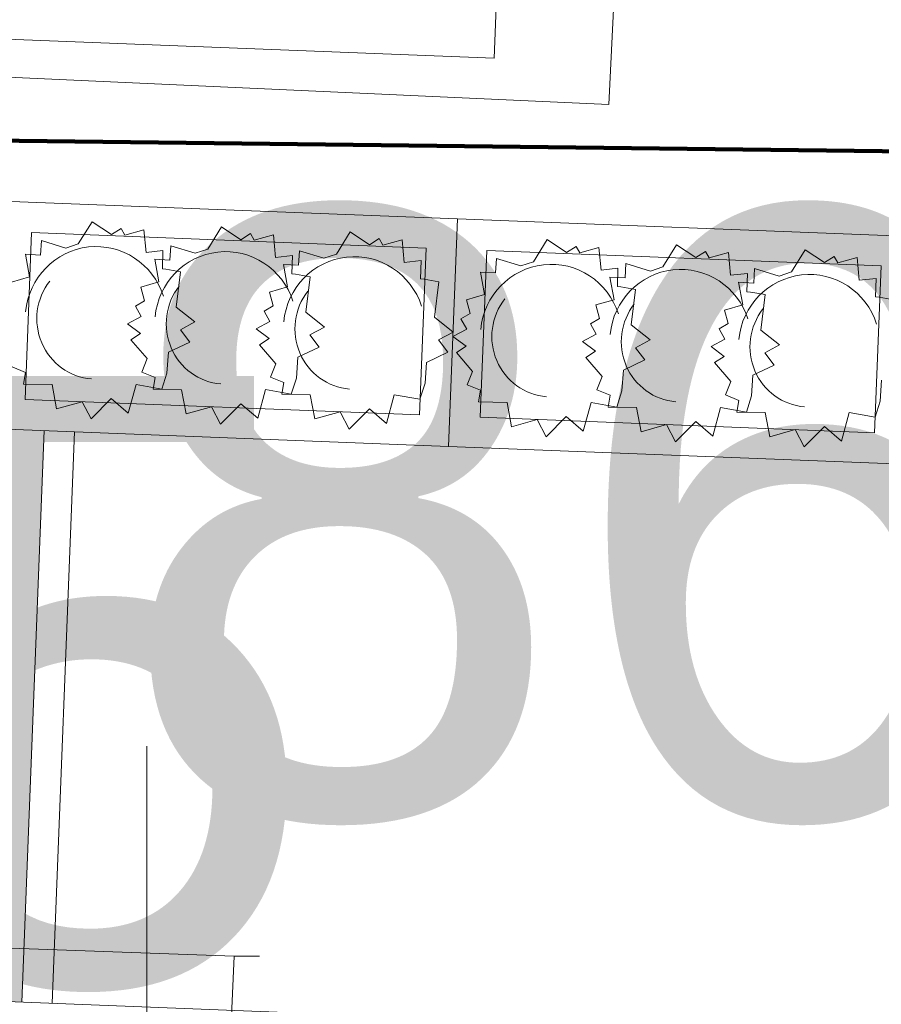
# Model space of a CAD drawing. Extents: x -134780 to 5540120, y 74663 to 5964901.
# Tile 52 of 71: x 5539593.82 to 5539595.52, y 5961351.8 to 5961353.74. Entities that reach past the tile are written whole.
import ezdxf
from ezdxf.lldxf.tags import DXFTag

# ---------------------------------------------------------------- set-up
doc = ezdxf.new("R2010")
doc.units = 0
doc.header["$MEASUREMENT"] = 0
doc.set_wipeout_variables(frame=1)
doc.linetypes.add('L_0_03', pattern=[1, 0.5, -0.5])
for name, color, linetype, lineweight in [('0_Nr_Pióra__7', 7, 'Continuous', 13), ('Arch drogi_Nr_Pióra__21', 7, 'Continuous', 9), ('ARCH MAPA RUSINOWO_Nr_Pióra__60', 230, 'Continuous', 211), ('Arch opisy_Nr_Pióra__80', 3, 'Continuous', 211), ('Arch schody_Nr_Pióra__21', 7, 'Continuous', 9), ('INWENT RZĘDNE_Nr_Pióra__21', 7, 'Continuous', 9), ('INWENT.ŚCIANY_Nr_Pióra__5', 7, 'Continuous', 13), ('mapa', 7, 'Continuous', 13), ('mur_op_Nr_Pióra__7', 7, 'Continuous', 13), ('swietlik_Nr_Pióra__7', 7, 'Continuous', 13), ('zasuwa_lub_zawor_Nr_Pióra__7', 7, 'Continuous', 13)]:
    doc.layers.add(name, color=color, linetype=linetype, lineweight=lineweight)
for name, color, linetype, lineweight, true_color in [('218_kontur_uzytku_gruntowego_Nr_Pióra__3', 7, 'Continuous', 18, 0xff6600), ('219_dzialka_ewidencyjna_Nr_Pióra__96', 7, 'Continuous', 13, 0x00d59f), ('arch wypelnienia_Nr_Pióra__17', 7, 'Continuous', 15, 0xdcd705), ('Arch wyposarzenie_Nr_Pióra__4', 7, 'Continuous', 9, 0x029e21)]:
    doc.layers.add(name, color=color, linetype=linetype, lineweight=lineweight, true_color=true_color)
doc.layers.add('INWENT RZĘDNE', color=7, linetype='Continuous')
doc.styles.add('GENERATED_STYLE_1', font='txt')
tags = doc.linetypes.add('DASH', pattern=[15, 10, -5]).pattern_tags.tags
tags[6:7] = [DXFTag(74, 4), DXFTag(75, 0), DXFTag(340, '0'), DXFTag(46, 0.0), DXFTag(50, 0.0), DXFTag(44, 0.0), DXFTag(45, 0.0)]
tags[4:5] = [DXFTag(74, 4), DXFTag(75, 0), DXFTag(340, '0'), DXFTag(46, 0.0), DXFTag(50, 0.0), DXFTag(44, 0.0), DXFTag(45, 0.0)]

# ---------------------------------------------------------------- blocks, each defined once
blk = doc.blocks.new('Koty wysokościowe_8', base_point=(-119766.5278844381, 125732.9419502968))
at = {"layer": 'INWENT RZĘDNE_Nr_Pióra__21', "linetype": 'Continuous'}
blk.add_line((-119766.5278844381, 124532.9419502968), (-119766.5278844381, 126932.9419502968), dxfattribs=at)
at = {"layer": 'INWENT RZĘDNE_Nr_Pióra__21', "insert": (-119829.4838954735, 126570.7868641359), "char_height": 1200, "attachment_point": 7, "style": 'GENERATED_STYLE_1'}
blk.add_mtext('{86,05}', dxfattribs=at)
blk = doc.blocks.new('mapa')
at = {"layer": 'arch wypelnienia_Nr_Pióra__17', "linetype": 'Continuous', "lineweight": 0}
blk.add_hatch(color=253, dxfattribs=at).paths.add_polyline_path([(5539593.82422132, 5961351.802274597), (5539593.868356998, 5961352.93141234), (5539593.468662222, 5961352.947035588), (5539593.424526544, 5961351.817897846)], flags=0)
at = {"layer": '0_Nr_Pióra__7', "color": 252, "linetype": 'Continuous'}
blk.add_line((5539594.244, 5961351.893), (5539594.294, 5961351.893), dxfattribs=at)
at = {"layer": '218_kontur_uzytku_gruntowego_Nr_Pióra__3', "color": 252, "linetype": 'L_0_03', "flags": 128}
for points in [[(5539595.990000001, 5961353.48), (5539593.31, 5961353.51)], [(5539593.31, 5961353.51), (5539595.990000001, 5961353.48)]]:
    blk.add_lwpolyline(points, dxfattribs=at)
at = {"layer": '219_dzialka_ewidencyjna_Nr_Pióra__96', "color": 252, "linetype": 'Continuous', "flags": 128}
blk.add_lwpolyline([(5539593.31, 5961353.51), (5539606.76, 5961353.35)], dxfattribs=at)
at = {"layer": 'Arch drogi_Nr_Pióra__21', "linetype": 'Continuous'}
for p, q in [((5539593.82422132, 5961351.802274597), (5539593.868356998, 5961352.93141234)), ((5539593.884175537, 5961351.79993111), (5539593.928311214, 5961352.929068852))]:
    blk.add_line(p, q, dxfattribs=at)
at = {"layer": 'ARCH MAPA RUSINOWO_Nr_Pióra__60', "linetype": 'Continuous', "lineweight": 20, "flags": 128}
blk.add_lwpolyline([(5539593.31, 5961353.51), (5539606.76, 5961353.349999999)], dxfattribs=at)
at = {"layer": 'Arch opisy_Nr_Pióra__80', "linetype": 'DASH', "ltscale": 0.2}
blk.add_line((5539593.31, 5961353.51), (5539606.76, 5961353.349999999), dxfattribs=at)
at = {"layer": 'Arch schody_Nr_Pióra__21', "color": 252, "linetype": 'Continuous'}
for p, q in [((5539594.685322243, 5961353.349822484), (5539593.786008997, 5961353.384974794)), ((5539594.667746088, 5961352.900165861), (5539594.685322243, 5961353.349822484)), ((5539594.667746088, 5961352.900165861), (5539594.685322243, 5961353.349822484)), ((5539595.58463549, 5961353.314670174), (5539594.685322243, 5961353.349822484)), ((5539593.843619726, 5961353.32267709), (5539593.830730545, 5961352.992928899)), ((5539594.623024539, 5961353.292211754), (5539593.843619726, 5961353.32267709)), ((5539594.610135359, 5961352.962463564), (5539594.623024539, 5961353.292211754)), ((5539594.742932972, 5961353.28752478), (5539594.730043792, 5961352.957776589)), ((5539595.522337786, 5961353.257059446), (5539594.742932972, 5961353.28752478)), ((5539595.509448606, 5961352.927311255), (5539595.522337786, 5961353.257059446)), ((5539593.830730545, 5961352.992928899), (5539594.610135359, 5961352.962463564)), ((5539594.730043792, 5961352.957776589), (5539595.509448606, 5961352.927311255)), ((5539593.768432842, 5961352.93531817), (5539594.667746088, 5961352.900165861)), ((5539594.667746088, 5961352.900165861), (5539595.567059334, 5961352.865013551)), ((5539593.424526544, 5961351.817897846), (5539597.511405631, 5961351.658150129))]:
    blk.add_line(p, q, dxfattribs=at)
at = {"layer": 'Arch wyposarzenie_Nr_Pióra__4', "color": 252, "linetype": 'Continuous'}
for p, q in [((5539593.935849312, 5961353.300279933), (5539593.96297468, 5961353.343975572)), ((5539593.96297468, 5961353.343975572), (5539594.00117156, 5961353.318698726)), ((5539594.00117156, 5961353.318698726), (5539594.020455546, 5961353.330687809)), ((5539594.020455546, 5961353.330687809), (5539594.027541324, 5961353.317972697)), ((5539594.027541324, 5961353.317972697), (5539594.065454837, 5961353.328433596)), ((5539594.065454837, 5961353.328433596), (5539594.069703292, 5961353.283608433)), ((5539594.191730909, 5961353.290278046), (5539594.218856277, 5961353.333973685)), ((5539594.218856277, 5961353.333973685), (5539594.257053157, 5961353.308696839)), ((5539593.861055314, 5961353.278186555), (5539593.862896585, 5961353.306858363)), ((5539593.862896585, 5961353.306858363), (5539593.911173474, 5961353.291881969)), ((5539594.257053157, 5961353.308696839), (5539594.276337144, 5961353.320685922)), ((5539594.276337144, 5961353.320685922), (5539594.283422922, 5961353.307970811)), ((5539594.283422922, 5961353.307970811), (5539594.321336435, 5961353.318431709)), ((5539594.321336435, 5961353.318431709), (5539594.32558489, 5961353.273606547)), ((5539594.446012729, 5961353.280338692), (5539594.473138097, 5961353.32403433)), ((5539594.473138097, 5961353.32403433), (5539594.511334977, 5961353.298757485)), ((5539594.511334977, 5961353.298757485), (5539594.530618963, 5961353.310746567)), ((5539594.530618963, 5961353.310746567), (5539594.537704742, 5961353.298031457)), ((5539594.537704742, 5961353.298031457), (5539594.575618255, 5961353.308492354)), ((5539594.575618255, 5961353.308492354), (5539594.57986671, 5961353.263667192)), ((5539594.835162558, 5961353.265127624), (5539594.862287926, 5961353.308823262)), ((5539594.862287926, 5961353.308823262), (5539594.900484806, 5961353.283546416)), ((5539593.911173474, 5961353.291881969), (5539593.935849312, 5961353.300279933)), ((5539594.069703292, 5961353.283608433), (5539594.103069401, 5961353.287363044)), ((5539594.103069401, 5961353.287363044), (5539594.101987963, 5961353.251093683)), ((5539594.116936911, 5961353.268184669), (5539594.118778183, 5961353.296856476)), ((5539594.118778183, 5961353.296856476), (5539594.167055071, 5961353.281880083)), ((5539594.167055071, 5961353.281880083), (5539594.191730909, 5961353.290278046)), ((5539594.371218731, 5961353.258245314), (5539594.373060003, 5961353.286917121)), ((5539594.373060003, 5961353.286917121), (5539594.421336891, 5961353.271940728)), ((5539594.900484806, 5961353.283546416), (5539594.919768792, 5961353.295535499)), ((5539594.919768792, 5961353.295535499), (5539594.92685457, 5961353.282820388)), ((5539594.92685457, 5961353.282820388), (5539594.964768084, 5961353.293281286)), ((5539594.964768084, 5961353.293281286), (5539594.969016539, 5961353.248456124)), ((5539595.091044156, 5961353.255125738), (5539595.118169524, 5961353.298821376)), ((5539595.118169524, 5961353.298821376), (5539595.156366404, 5961353.27354453)), ((5539595.345325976, 5961353.245186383), (5539595.372451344, 5961353.288882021)), ((5539595.372451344, 5961353.288882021), (5539595.410648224, 5961353.263605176)), ((5539593.83937842, 5961353.235343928), (5539593.831367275, 5961353.279917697)), ((5539593.831367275, 5961353.279917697), (5539593.861055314, 5961353.278186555)), ((5539594.095260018, 5961353.225342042), (5539594.087248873, 5961353.269915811)), ((5539594.087248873, 5961353.269915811), (5539594.116936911, 5961353.268184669)), ((5539594.32558489, 5961353.273606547), (5539594.358950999, 5961353.277361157)), ((5539594.358950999, 5961353.277361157), (5539594.357869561, 5961353.241091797)), ((5539594.421336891, 5961353.271940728), (5539594.446012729, 5961353.280338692)), ((5539594.57986671, 5961353.263667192), (5539594.613232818, 5961353.267421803)), ((5539594.613232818, 5961353.267421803), (5539594.612151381, 5961353.231152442)), ((5539594.76036856, 5961353.243034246), (5539594.762209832, 5961353.271706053)), ((5539594.762209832, 5961353.271706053), (5539594.81048672, 5961353.25672966)), ((5539595.156366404, 5961353.27354453), (5539595.17565039, 5961353.285533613)), ((5539595.17565039, 5961353.285533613), (5539595.182736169, 5961353.272818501)), ((5539595.182736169, 5961353.272818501), (5539595.220649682, 5961353.283279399)), ((5539595.220649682, 5961353.283279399), (5539595.224898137, 5961353.238454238)), ((5539595.410648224, 5961353.263605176), (5539595.42993221, 5961353.275594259)), ((5539595.42993221, 5961353.275594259), (5539595.437017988, 5961353.262879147)), ((5539595.437017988, 5961353.262879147), (5539595.474931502, 5961353.273340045)), ((5539595.474931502, 5961353.273340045), (5539595.479179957, 5961353.228514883)), ((5539594.101987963, 5961353.251093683), (5539594.10886223, 5961353.250428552)), ((5539594.10886223, 5961353.250428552), (5539594.137838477, 5961353.245260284)), ((5539594.349541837, 5961353.215402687), (5539594.341530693, 5961353.259976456)), ((5539594.341530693, 5961353.259976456), (5539594.371218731, 5961353.258245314)), ((5539594.81048672, 5961353.25672966), (5539594.835162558, 5961353.265127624)), ((5539594.969016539, 5961353.248456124), (5539595.002382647, 5961353.252210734)), ((5539595.002382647, 5961353.252210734), (5539595.001301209, 5961353.215941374)), ((5539595.016250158, 5961353.23303236), (5539595.01809143, 5961353.261704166)), ((5539595.01809143, 5961353.261704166), (5539595.066368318, 5961353.246727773)), ((5539595.066368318, 5961353.246727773), (5539595.091044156, 5961353.255125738)), ((5539595.270531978, 5961353.223093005), (5539595.27237325, 5961353.251764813)), ((5539595.27237325, 5961353.251764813), (5539595.320650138, 5961353.236788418)), ((5539593.803688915, 5961353.224865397), (5539593.83937842, 5961353.235343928)), ((5539594.137838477, 5961353.245260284), (5539594.129365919, 5961353.175362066)), ((5539594.357869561, 5961353.241091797), (5539594.364743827, 5961353.240426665)), ((5539594.364743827, 5961353.240426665), (5539594.393720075, 5961353.235258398)), ((5539594.393720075, 5961353.235258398), (5539594.385247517, 5961353.16536018)), ((5539594.612151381, 5961353.231152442), (5539594.619025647, 5961353.23048731)), ((5539594.619025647, 5961353.23048731), (5539594.648001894, 5961353.225319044)), ((5539594.738691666, 5961353.200191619), (5539594.730680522, 5961353.244765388)), ((5539594.730680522, 5961353.244765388), (5539594.76036856, 5961353.243034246)), ((5539594.994573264, 5961353.190189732), (5539594.986562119, 5961353.234763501)), ((5539594.986562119, 5961353.234763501), (5539595.016250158, 5961353.23303236)), ((5539595.224898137, 5961353.238454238), (5539595.258264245, 5961353.242208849)), ((5539595.258264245, 5961353.242208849), (5539595.257182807, 5961353.205939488)), ((5539595.320650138, 5961353.236788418), (5539595.345325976, 5961353.245186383)), ((5539595.479179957, 5961353.228514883), (5539595.512546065, 5961353.232269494)), ((5539595.512546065, 5961353.232269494), (5539595.511464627, 5961353.196000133)), ((5539594.059570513, 5961353.214863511), (5539594.095260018, 5961353.225342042)), ((5539594.066486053, 5961353.18803845), (5539594.059570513, 5961353.214863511)), ((5539594.313852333, 5961353.204924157), (5539594.349541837, 5961353.215402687)), ((5539594.648001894, 5961353.225319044), (5539594.639529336, 5961353.155420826)), ((5539595.001301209, 5961353.215941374), (5539595.008175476, 5961353.215276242)), ((5539595.008175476, 5961353.215276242), (5539595.037151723, 5961353.210107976)), ((5539595.037151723, 5961353.210107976), (5539595.028679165, 5961353.140209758)), ((5539595.248855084, 5961353.180250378), (5539595.240843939, 5961353.224824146)), ((5539595.240843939, 5961353.224824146), (5539595.270531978, 5961353.223093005)), ((5539594.320767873, 5961353.178099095), (5539594.313852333, 5961353.204924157)), ((5539594.703002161, 5961353.189713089), (5539594.738691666, 5961353.200191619)), ((5539594.709917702, 5961353.162888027), (5539594.703002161, 5961353.189713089)), ((5539594.95888376, 5961353.179711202), (5539594.994573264, 5961353.190189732)), ((5539595.257182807, 5961353.205939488), (5539595.264057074, 5961353.205274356)), ((5539595.264057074, 5961353.205274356), (5539595.293033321, 5961353.200106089)), ((5539595.293033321, 5961353.200106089), (5539595.284560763, 5961353.130207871)), ((5539595.511464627, 5961353.196000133), (5539595.518338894, 5961353.195335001)), ((5539595.518338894, 5961353.195335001), (5539595.547315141, 5961353.190166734)), ((5539594.048569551, 5961353.177622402), (5539594.066486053, 5961353.18803845)), ((5539594.060129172, 5961353.15693017), (5539594.048569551, 5961353.177622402)), ((5539594.129365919, 5961353.175362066), (5539594.166415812, 5961353.146088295)), ((5539594.302851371, 5961353.167683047), (5539594.320767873, 5961353.178099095)), ((5539594.9657993, 5961353.15288614), (5539594.95888376, 5961353.179711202)), ((5539595.213165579, 5961353.169771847), (5539595.248855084, 5961353.180250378)), ((5539595.22008112, 5961353.142946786), (5539595.213165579, 5961353.169771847)), ((5539594.032801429, 5961353.14244176), (5539594.060129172, 5961353.15693017)), ((5539594.314410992, 5961353.146990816), (5539594.302851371, 5961353.167683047)), ((5539594.385247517, 5961353.16536018), (5539594.42229741, 5961353.136086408)), ((5539594.639529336, 5961353.155420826), (5539594.67657923, 5961353.126147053)), ((5539594.692001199, 5961353.152471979), (5539594.709917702, 5961353.162888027)), ((5539594.703560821, 5961353.131779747), (5539594.692001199, 5961353.152471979)), ((5539594.947882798, 5961353.142470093), (5539594.9657993, 5961353.15288614)), ((5539594.058947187, 5961353.123285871), (5539594.032801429, 5961353.14244176)), ((5539594.166415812, 5961353.146088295), (5539594.137476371, 5961353.13046136)), ((5539594.287083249, 5961353.132502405), (5539594.314410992, 5961353.146990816)), ((5539594.313229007, 5961353.113346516), (5539594.287083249, 5961353.132502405)), ((5539594.42229741, 5961353.136086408), (5539594.393357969, 5961353.120459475)), ((5539594.676233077, 5961353.117291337), (5539594.703560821, 5961353.131779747)), ((5539594.959442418, 5961353.121777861), (5539594.947882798, 5961353.142470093)), ((5539595.028679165, 5961353.140209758), (5539595.065729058, 5961353.110935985)), ((5539595.202164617, 5961353.132530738), (5539595.22008112, 5961353.142946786)), ((5539595.213724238, 5961353.111838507), (5539595.202164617, 5961353.132530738)), ((5539594.039651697, 5961353.111053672), (5539594.058947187, 5961353.123285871)), ((5539594.137476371, 5961353.13046136), (5539594.156020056, 5961353.10617794)), ((5539594.293933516, 5961353.101114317), (5539594.313229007, 5961353.113346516)), ((5539594.393357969, 5961353.120459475), (5539594.411901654, 5961353.096176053)), ((5539594.67657923, 5961353.126147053), (5539594.647639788, 5961353.11052012)), ((5539594.702378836, 5961353.098135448), (5539594.676233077, 5961353.117291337)), ((5539594.932114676, 5961353.10728945), (5539594.959442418, 5961353.121777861)), ((5539595.186396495, 5961353.097350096), (5539595.213724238, 5961353.111838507)), ((5539595.284560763, 5961353.130207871), (5539595.321610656, 5961353.100934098)), ((5539594.071574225, 5961353.073652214), (5539594.039651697, 5961353.111053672)), ((5539594.156020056, 5961353.10617794), (5539594.113766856, 5961353.086311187)), ((5539594.325856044, 5961353.06371286), (5539594.293933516, 5961353.101114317)), ((5539594.411901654, 5961353.096176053), (5539594.369648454, 5961353.0763093)), ((5539594.647639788, 5961353.11052012), (5539594.666183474, 5961353.086236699)), ((5539594.683083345, 5961353.085903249), (5539594.702378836, 5961353.098135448)), ((5539594.958260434, 5961353.088133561), (5539594.932114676, 5961353.10728945)), ((5539595.065729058, 5961353.110935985), (5539595.036789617, 5961353.095309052)), ((5539595.036789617, 5961353.095309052), (5539595.055333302, 5961353.07102563)), ((5539595.212542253, 5961353.078194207), (5539595.186396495, 5961353.097350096)), ((5539595.321610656, 5961353.100934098), (5539595.292671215, 5961353.085307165)), ((5539594.061079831, 5961353.047245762), (5539594.071574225, 5961353.073652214)), ((5539594.113766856, 5961353.086311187), (5539594.11085563, 5961353.045039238)), ((5539594.369648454, 5961353.0763093), (5539594.366737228, 5961353.035037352)), ((5539594.666183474, 5961353.086236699), (5539594.623930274, 5961353.066369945)), ((5539594.715005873, 5961353.048501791), (5539594.683083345, 5961353.085903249)), ((5539594.938964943, 5961353.075901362), (5539594.958260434, 5961353.088133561)), ((5539594.970887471, 5961353.038499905), (5539594.938964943, 5961353.075901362)), ((5539595.193246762, 5961353.065962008), (5539595.212542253, 5961353.078194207)), ((5539595.292671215, 5961353.085307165), (5539595.3112149, 5961353.061023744)), ((5539593.831543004, 5961353.046383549), (5539593.805198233, 5961353.057247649)), ((5539594.31536165, 5961353.037306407), (5539594.325856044, 5961353.06371286)), ((5539594.623930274, 5961353.066369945), (5539594.621019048, 5961353.025097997)), ((5539595.055333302, 5961353.07102563), (5539595.013080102, 5961353.051158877)), ((5539595.225169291, 5961353.028560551), (5539595.193246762, 5961353.065962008)), ((5539595.3112149, 5961353.061023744), (5539595.268961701, 5961353.04115699)), ((5539593.827553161, 5961353.023269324), (5539593.831543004, 5961353.046383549)), ((5539594.087424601, 5961353.036381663), (5539594.061079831, 5961353.047245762)), ((5539594.083434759, 5961353.013267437), (5539594.087424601, 5961353.036381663)), ((5539594.11085563, 5961353.045039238), (5539594.100840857, 5961353.013262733)), ((5539594.341706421, 5961353.026442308), (5539594.31536165, 5961353.037306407)), ((5539594.366737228, 5961353.035037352), (5539594.356722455, 5961353.003260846)), ((5539594.704511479, 5961353.022095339), (5539594.715005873, 5961353.048501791)), ((5539594.960393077, 5961353.012093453), (5539594.970887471, 5961353.038499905)), ((5539595.013080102, 5961353.051158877), (5539595.010168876, 5961353.009886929)), ((5539595.268961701, 5961353.04115699), (5539595.266050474, 5961352.999885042)), ((5539593.884066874, 5961353.022362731), (5539593.827553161, 5961353.023269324)), ((5539593.892793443, 5961352.974380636), (5539593.884066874, 5961353.022362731)), ((5539594.050074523, 5961353.022438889), (5539594.034452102, 5961352.965741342)), ((5539594.100840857, 5961353.013262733), (5539594.050074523, 5961353.022438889)), ((5539594.337716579, 5961353.003328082), (5539594.341706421, 5961353.026442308)), ((5539594.621019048, 5961353.025097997), (5539594.611004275, 5961352.993321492)), ((5539594.73085625, 5961353.01123124), (5539594.704511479, 5961353.022095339)), ((5539595.214674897, 5961353.002154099), (5539595.225169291, 5961353.028560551)), ((5539595.523243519, 5961353.031217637), (5539595.520332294, 5961352.989945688)), ((5539594.000928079, 5961352.994661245), (5539593.961145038, 5961352.954472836)), ((5539594.034452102, 5961352.965741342), (5539594.000928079, 5961352.994661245)), ((5539594.139948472, 5961353.012360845), (5539594.083434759, 5961353.013267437)), ((5539594.148675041, 5961352.964378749), (5539594.139948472, 5961353.012360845)), ((5539594.305956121, 5961353.012437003), (5539594.2903337, 5961352.955739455)), ((5539594.356722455, 5961353.003260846), (5539594.305956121, 5961353.012437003)), ((5539594.394230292, 5961353.00242149), (5539594.337716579, 5961353.003328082)), ((5539594.40295686, 5961352.954439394), (5539594.394230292, 5961353.00242149)), ((5539594.56023794, 5961353.002497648), (5539594.54461552, 5961352.945800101)), ((5539594.611004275, 5961352.993321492), (5539594.56023794, 5961353.002497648)), ((5539594.726866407, 5961352.988117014), (5539594.73085625, 5961353.01123124)), ((5539594.986737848, 5961353.001229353), (5539594.960393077, 5961353.012093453)), ((5539594.982748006, 5961352.978115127), (5539594.986737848, 5961353.001229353)), ((5539595.010168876, 5961353.009886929), (5539595.000154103, 5961352.978110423)), ((5539595.241019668, 5961352.991289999), (5539595.214674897, 5961353.002154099)), ((5539595.266050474, 5961352.999885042), (5539595.256035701, 5961352.968108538)), ((5539593.943276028, 5961352.98856626), (5539593.892793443, 5961352.974380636)), ((5539593.961145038, 5961352.954472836), (5539593.943276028, 5961352.98856626)), ((5539594.199157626, 5961352.978564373), (5539594.148675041, 5961352.964378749)), ((5539594.217026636, 5961352.944470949), (5539594.199157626, 5961352.978564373)), ((5539594.256809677, 5961352.984659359), (5539594.217026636, 5961352.944470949)), ((5539594.2903337, 5961352.955739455), (5539594.256809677, 5961352.984659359)), ((5539594.783380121, 5961352.987210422), (5539594.726866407, 5961352.988117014)), ((5539594.792106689, 5961352.939228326), (5539594.783380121, 5961352.987210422)), ((5539594.949387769, 5961352.98728658), (5539594.933765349, 5961352.930589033)), ((5539595.000154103, 5961352.978110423), (5539594.949387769, 5961352.98728658)), ((5539595.039261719, 5961352.977208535), (5539594.982748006, 5961352.978115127)), ((5539595.047988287, 5961352.929226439), (5539595.039261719, 5961352.977208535)), ((5539595.205269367, 5961352.977284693), (5539595.189646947, 5961352.920587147)), ((5539595.256035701, 5961352.968108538), (5539595.205269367, 5961352.977284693)), ((5539595.237029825, 5961352.968175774), (5539595.241019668, 5961352.991289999)), ((5539595.520332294, 5961352.989945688), (5539595.510317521, 5961352.958169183)), ((5539594.453439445, 5961352.968625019), (5539594.40295686, 5961352.954439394)), ((5539594.471308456, 5961352.934531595), (5539594.453439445, 5961352.968625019)), ((5539594.511091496, 5961352.974720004), (5539594.471308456, 5961352.934531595)), ((5539594.54461552, 5961352.945800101), (5539594.511091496, 5961352.974720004)), ((5539594.900241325, 5961352.959508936), (5539594.860458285, 5961352.919320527)), ((5539594.933765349, 5961352.930589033), (5539594.900241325, 5961352.959508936)), ((5539595.293543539, 5961352.96726918), (5539595.237029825, 5961352.968175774)), ((5539595.302270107, 5961352.919287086), (5539595.293543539, 5961352.96726918)), ((5539595.459551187, 5961352.967345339), (5539595.443928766, 5961352.910647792)), ((5539595.510317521, 5961352.958169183), (5539595.459551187, 5961352.967345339)), ((5539594.842589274, 5961352.953413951), (5539594.792106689, 5961352.939228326)), ((5539594.860458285, 5961352.919320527), (5539594.842589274, 5961352.953413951)), ((5539595.098470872, 5961352.943412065), (5539595.047988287, 5961352.929226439)), ((5539595.116339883, 5961352.90931864), (5539595.098470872, 5961352.943412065)), ((5539595.156122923, 5961352.949507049), (5539595.116339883, 5961352.90931864)), ((5539595.189646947, 5961352.920587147), (5539595.156122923, 5961352.949507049)), ((5539595.410404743, 5961352.939567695), (5539595.370621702, 5961352.899379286)), ((5539595.443928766, 5961352.910647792), (5539595.410404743, 5961352.939567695)), ((5539595.352752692, 5961352.93347271), (5539595.302270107, 5961352.919287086)), ((5539595.370621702, 5961352.899379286), (5539595.352752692, 5961352.93347271))]:
    blk.add_line(p, q, dxfattribs=at)
for centre, major_axis, start_param, end_param in [((5539593.970995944, 5961353.152572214), (-0.005568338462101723, -0.1424566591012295), 1.927534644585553, 4.652962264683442), ((5539594.226877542, 5961353.142570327), (-0.005568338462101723, -0.1424566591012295), 1.927534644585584, 4.652962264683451), ((5539594.481159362, 5961353.132630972), (-0.005568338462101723, -0.1424566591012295), 1.927534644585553, 4.652962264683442), ((5539594.870309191, 5961353.117419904), (-0.005568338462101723, -0.1424566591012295), 1.927534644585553, 4.652962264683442), ((5539595.126190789, 5961353.107418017), (-0.005568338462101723, -0.1424566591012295), 1.927534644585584, 4.652962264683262), ((5539595.380472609, 5961353.097478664), (-0.005568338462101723, -0.1424566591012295), 1.927534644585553, 4.652962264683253), ((5539593.970995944, 5961353.152572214), (-0.004661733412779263, -0.1192626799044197), 4.078422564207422, 6.243896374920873), ((5539594.226877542, 5961353.142570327), (-0.004661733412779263, -0.1192626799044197), 4.078422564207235, 6.243896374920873), ((5539594.481159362, 5961353.132630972), (-0.004661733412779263, -0.1192626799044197), 4.078422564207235, 6.243896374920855), ((5539594.870309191, 5961353.117419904), (-0.004661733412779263, -0.1192626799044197), 4.078422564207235, 6.243896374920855), ((5539595.126190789, 5961353.107418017), (-0.004661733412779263, -0.1192626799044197), 4.078422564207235, 6.243896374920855), ((5539595.380472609, 5961353.097478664), (-0.004661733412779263, -0.1192626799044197), 4.078422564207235, 6.243896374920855)]:
    blk.add_ellipse(centre, major_axis=major_axis, ratio=0.9820051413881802, start_param=start_param, end_param=end_param, dxfattribs=at)
at = {"layer": 'INWENT.ŚCIANY_Nr_Pióra__5', "color": 252, "linetype": 'Continuous'}
for p, q in [((5539594.75777552, 5961353.6672348), (5539594.894088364, 5961357.154571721)), ((5539593.298889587, 5961353.724259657), (5539594.75777552, 5961353.6672348))]:
    blk.add_line(p, q, dxfattribs=at)
at = {"layer": 'mur_op_Nr_Pióra__7', "color": 252, "linetype": 'Continuous', "flags": 128}
blk.add_lwpolyline([(5539593.317955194, 5961353.651682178), (5539594.984495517, 5961353.575949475), (5539595.159699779, 5961357.147751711)], dxfattribs=at)
at = {"layer": 'swietlik_Nr_Pióra__7', "color": 252, "linetype": 'Continuous', "flags": 128}
blk.add_lwpolyline([(5539594.244, 5961351.893), (5539594.191000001, 5961350.714), (5539593.202063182, 5961350.748616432), (5539593.248192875, 5961351.92876771)], close=True, dxfattribs=at)
at = {"layer": 'INWENT RZĘDNE', "color": 252, "xscale": 0.001, "yscale": 0.001, "zscale": 0.001}
blk.add_blockref('Koty wysokościowe_8', (5539594.071066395, 5961351.107803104), dxfattribs=at)
at = {"layer": 'arch wypelnienia_Nr_Pióra__17', "color": 253, "linetype": 'Continuous', "lineweight": 0, "insert": (5539585.401812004, 5961351.61603265), "char_height": 1.2, "attachment_point": 7, "style": 'GENERATED_STYLE_1'}
blk.add_mtext('{+0,30=86,05}', dxfattribs=at)

msp = doc.modelspace()

# ---------------------------------------------------------------- block references
at = {"layer": 'mapa', "color": 4, "lineweight": 40}
msp.add_blockref('mapa', (0, 0), dxfattribs=at)

# ---------------------------------------------------------------- next in the draw order: wipeouts: each hides what was drawn before it
msp.add_wipeout([(5539444.712994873, 5961266.962800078), (5539444.712994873, 5961415.462800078), (5539654.712994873, 5961415.462800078), (5539651.712994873, 5961412.412800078), (5539457.212994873, 5961412.412800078), (5539457.212994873, 5961270.012800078), (5539651.712994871, 5961270.012800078), (5539654.712994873, 5961266.962800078)]).dxf.layer = 'zasuwa_lub_zawor_Nr_Pióra__7'

doc.saveas('drawing.dxf')
